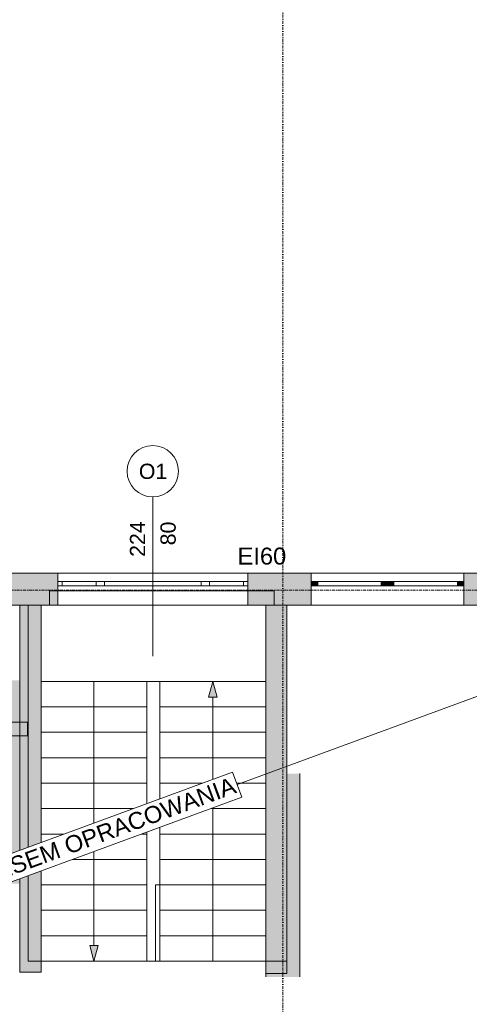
# Model space of a CAD drawing. Header units: centimetres. Extents: x -1589 to 108054, y -205274 to 31709.
# Tile 108 of 256: x 1608 to 2139, y 14698 to 15860. Entities that reach past the tile are written whole.
import ezdxf

# ---------------------------------------------------------------- set-up
doc = ezdxf.new("R2010")
doc.units = ezdxf.units.CM
doc.header["$LTSCALE"] = 0.01
doc.header["$MEASUREMENT"] = 0
doc.linetypes.add('Kropki i Kreski', pattern=[72, 36, -18, 0, -18])
for name, color, linetype in [('2_stropy.ISTN', 7, 'Continuous'), ('2_ściany wewnętrzne.ISTN', 7, 'Continuous'), ('2_ściany zewnętrzne.ISTN', 7, 'Continuous'), ('3_linie 2D .ISTN', 7, 'Continuous'), ('4_osie.ISTN', 7, 'Continuous'), ('5_opisy.K_IR', 7, 'Continuous')]:
    doc.layers.add(name, color=color, linetype=linetype)
doc.styles.add('GENERATED_STYLE_1', font='txt')

msp = doc.modelspace()

# ---------------------------------------------------------------- hatches: boundary and pattern name
at = {"layer": '2_ściany wewnętrzne.ISTN', "linetype": 'Continuous', "lineweight": 5}
for points in [[(1608.42299, 15168.99962), (1608.42299, 14736.18848), (1633.42299, 14736.18848), (1633.42299, 15168.99962)], [(1923.63417, 15168.99962), (1898.63417, 15168.99962), (1898.63417, 14734.5266), (1923.63417, 14734.5266)], [(1566.29707, 15030.91119), (1566.29707, 15014.91119), (1617.53822, 15014.91119), (1617.53822, 15030.91119)], [(1898.63417, 14970.28223), (1898.63417, 14730.41844), (1938.63417, 14730.41844), (1938.63417, 14970.28223)]]:
    msp.add_hatch(color=8, dxfattribs=at).paths.add_polyline_path(points)
at = {"layer": '2_ściany zewnętrzne.ISTN', "linetype": 'Continuous', "lineweight": 5}
for points in [[(1581.05232, 15168.99962), (1653.10256, 15168.99962), (1653.10256, 15206.99962), (1581.05232, 15206.99962)], [(1898.63417, 15206.99962), (1877.50256, 15206.99962), (1877.50256, 15168.99962), (1898.63417, 15168.99962)], [(1898.63417, 15206.99962), (1898.63417, 15168.99962), (1952.3586, 15168.99962), (1952.3586, 15206.99962)], [(2440.63417, 15206.99962), (2132.3586, 15206.99962), (2132.3586, 15168.99962), (2440.63417, 15168.99962)], [(1952.3586, 15191.99962), (1959.8586, 15191.99962), (1959.8586, 15196.99962), (1952.3586, 15196.99962)], [(2042.3586, 15196.99962), (2034.8586, 15196.99962), (2034.8586, 15191.99962), (2042.3586, 15191.99962)], [(2042.3586, 15191.99962), (2049.8586, 15191.99962), (2049.8586, 15196.99962), (2042.3586, 15196.99962)], [(2132.3586, 15196.99962), (2124.8586, 15196.99962), (2124.8586, 15191.99962), (2132.3586, 15191.99962)], [(1593.42299, 15080.47785), (1593.42299, 14840.61406), (1633.42299, 14840.61406), (1633.42299, 15080.47785)]]:
    msp.add_hatch(color=8, dxfattribs=at).paths.add_polyline_path(points)
at = {"layer": '3_linie 2D .ISTN', "linetype": 'Continuous', "lineweight": 5}
for points in [[(1836.12031, 15079.07766), (1831.12031, 15060.41741), (1841.12031, 15060.41741)], [(1695.93685, 14749.07766), (1700.93685, 14767.73791), (1690.93685, 14767.73791)]]:
    msp.add_hatch(color=8, dxfattribs=at).paths.add_polyline_path(points)

# ---------------------------------------------------------------- linework, layer by layer
at = {"layer": '2_stropy.ISTN', "color": 8, "linetype": 'Continuous', "lineweight": 5, "flags": 128}
for points in [[(856.63417, 12805.02832), (2440.63417, 12805.02832), (2440.63417, 14586.39763), (2440.63417, 15169.03949), (1908.63417, 15169.03949), (1908.63417, 15185.79977), (1643.42299, 15185.79977), (1643.42299, 15168.93091), (856.63417, 15168.93091)], [(856.64373, 15168.99962), (856.64373, 12804.88335), (2440.63417, 12804.89179), (2440.63417, 15168.99962), (1923.63417, 15168.99962), (1923.46266, 14748.89448), (1618.42299, 14748.89448), (1618.42299, 15168.99962)]]:
    msp.add_lwpolyline(points, close=True, dxfattribs=at)
at = {"layer": '2_ściany wewnętrzne.ISTN', "color": 8, "linetype": 'Continuous', "lineweight": 5}
for p, q in [((1633.42299, 14736.18848), (1608.42299, 14736.18848)), ((1633.42299, 14736.18848), (1608.42299, 14736.18848)), ((1923.63417, 14734.5266), (1898.63417, 14734.5266)), ((1923.63417, 14734.5266), (1898.63417, 14734.5266))]:
    msp.add_line(p, q, dxfattribs=at)
at = {"layer": '2_ściany wewnętrzne.ISTN', "color": 8, "linetype": 'Continuous', "lineweight": 5, "flags": 128}
for points in [[(1608.42299, 15168.99962), (1608.42299, 14736.18848)], [(1633.42299, 15168.99962), (1608.42299, 15168.99962)], [(1633.42299, 14736.18848), (1633.42299, 15168.99962)], [(1898.63417, 15168.99962), (1898.63417, 14734.5266)], [(1923.63417, 15168.99962), (1898.63417, 15168.99962)], [(1923.63417, 14734.5266), (1923.63417, 15168.99962)], [(1617.53822, 15030.91119), (1566.29707, 15030.91119)], [(1617.53822, 15014.91119), (1617.53822, 15030.91119)], [(1566.29707, 15014.91119), (1617.53822, 15014.91119)], [(1898.63417, 14970.28223), (1898.63417, 14730.41844)], [(1938.63417, 14730.41844), (1938.63417, 14970.28223)]]:
    msp.add_lwpolyline(points, dxfattribs=at)
at = {"layer": '2_ściany zewnętrzne.ISTN', "color": 8, "linetype": 'Continuous', "lineweight": 5}
for p, q in [((1765.30256, 15296.71842), (1765.30256, 15108.99962)), ((1765.30256, 15296.71842), (1765.30256, 15108.99962)), ((1877.50256, 15206.99962), (1653.10256, 15206.99962)), ((1653.10256, 15206.99962), (1653.10256, 15196.99962)), ((1877.50256, 15206.99962), (1653.10256, 15206.99962)), ((1653.10256, 15206.99962), (1653.10256, 15196.99962)), ((1877.50256, 15206.99962), (1877.50256, 15196.99962)), ((1877.50256, 15206.99962), (1877.50256, 15196.99962)), ((1952.3586, 15206.99962), (1952.3586, 15196.99962)), ((2132.3586, 15206.99962), (1952.3586, 15206.99962)), ((1952.3586, 15206.99962), (1952.3586, 15196.99962)), ((2132.3586, 15206.99962), (2132.3586, 15196.99962)), ((2132.3586, 15206.99962), (2132.3586, 15196.99962)), ((1653.30256, 15196.99962), (1653.10256, 15196.99962)), ((1653.10256, 15196.99962), (1653.10256, 15191.99962)), ((1653.10256, 15196.99962), (1653.10256, 15191.99962)), ((1653.30256, 15196.99962), (1653.10256, 15196.99962)), ((1653.10256, 15196.99962), (1653.10256, 15191.99962)), ((1653.10256, 15196.99962), (1653.10256, 15191.99962)), ((1658.30256, 15196.99962), (1653.30256, 15196.99962)), ((1653.30256, 15191.99962), (1653.30256, 15196.99962)), ((1658.30256, 15196.99962), (1653.30256, 15196.99962)), ((1653.30256, 15191.99962), (1653.30256, 15196.99962)), ((1658.30256, 15191.99962), (1658.30256, 15196.99962)), ((1698.30256, 15196.99962), (1658.30256, 15196.99962)), ((1658.30256, 15191.99962), (1658.30256, 15196.99962)), ((1698.30256, 15196.99962), (1658.30256, 15196.99962)), ((1703.30256, 15196.99962), (1698.30256, 15196.99962)), ((1698.30256, 15196.99962), (1698.30256, 15191.99962)), ((1703.30256, 15196.99962), (1698.30256, 15196.99962)), ((1698.30256, 15196.99962), (1698.30256, 15191.99962)), ((1708.30256, 15196.99962), (1703.30256, 15196.99962)), ((1708.30256, 15196.99962), (1703.30256, 15196.99962)), ((1708.30256, 15191.99962), (1708.30256, 15196.99962)), ((1822.30256, 15196.99962), (1708.30256, 15196.99962)), ((1708.30256, 15191.99962), (1708.30256, 15196.99962)), ((1822.30256, 15196.99962), (1708.30256, 15196.99962)), ((1827.30256, 15196.99962), (1822.30256, 15196.99962)), ((1822.30256, 15196.99962), (1822.30256, 15191.99962)), ((1827.30256, 15196.99962), (1822.30256, 15196.99962)), ((1822.30256, 15196.99962), (1822.30256, 15191.99962)), ((1832.30256, 15196.99962), (1827.30256, 15196.99962)), ((1832.30256, 15196.99962), (1827.30256, 15196.99962)), ((1832.30256, 15191.99962), (1832.30256, 15196.99962)), ((1872.30256, 15196.99962), (1832.30256, 15196.99962)), ((1832.30256, 15191.99962), (1832.30256, 15196.99962)), ((1872.30256, 15196.99962), (1832.30256, 15196.99962)), ((1877.30256, 15196.99962), (1872.30256, 15196.99962)), ((1872.30256, 15196.99962), (1872.30256, 15191.99962)), ((1877.30256, 15196.99962), (1872.30256, 15196.99962)), ((1872.30256, 15196.99962), (1872.30256, 15191.99962)), ((1877.50256, 15196.99962), (1877.30256, 15196.99962)), ((1877.30256, 15191.99962), (1877.30256, 15196.99962)), ((1877.50256, 15196.99962), (1877.30256, 15196.99962)), ((1877.30256, 15191.99962), (1877.30256, 15196.99962)), ((1877.50256, 15196.99962), (1877.50256, 15191.99962)), ((1877.50256, 15196.99962), (1877.50256, 15191.99962)), ((1877.50256, 15196.99962), (1877.50256, 15191.99962)), ((1877.50256, 15196.99962), (1877.50256, 15191.99962)), ((1952.3586, 15196.99962), (1952.3586, 15191.99962)), ((1959.8586, 15196.99962), (1952.3586, 15196.99962)), ((1952.3586, 15196.99962), (1952.3586, 15191.99962)), ((1952.3586, 15196.99962), (1952.3586, 15191.99962)), ((1959.8586, 15191.99962), (1959.8586, 15196.99962)), ((2034.8586, 15196.99962), (1959.8586, 15196.99962)), ((2042.3586, 15196.99962), (2034.8586, 15196.99962)), ((2034.8586, 15196.99962), (2034.8586, 15191.99962)), ((2049.8586, 15196.99962), (2042.3586, 15196.99962)), ((2049.8586, 15191.99962), (2049.8586, 15196.99962)), ((2124.8586, 15196.99962), (2049.8586, 15196.99962)), ((2132.3586, 15196.99962), (2124.8586, 15196.99962)), ((2124.8586, 15196.99962), (2124.8586, 15191.99962)), ((2132.3586, 15196.99962), (2132.3586, 15191.99962)), ((2132.3586, 15196.99962), (2132.3586, 15191.99962)), ((2132.3586, 15196.99962), (2132.3586, 15191.99962)), ((1653.10256, 15191.99962), (1653.30256, 15191.99962)), ((1653.10256, 15191.99962), (1653.10256, 15168.99962)), ((1653.10256, 15191.99962), (1653.30256, 15191.99962)), ((1653.10256, 15191.99962), (1653.10256, 15168.99962)), ((1653.30256, 15191.99962), (1658.30256, 15191.99962)), ((1653.30256, 15191.99962), (1658.30256, 15191.99962)), ((1658.30256, 15191.99962), (1698.30256, 15191.99962)), ((1658.30256, 15191.99962), (1698.30256, 15191.99962)), ((1698.30256, 15191.99962), (1703.30256, 15191.99962)), ((1698.30256, 15191.99962), (1703.30256, 15191.99962)), ((1703.30256, 15191.99962), (1708.30256, 15191.99962)), ((1703.30256, 15191.99962), (1708.30256, 15191.99962)), ((1708.30256, 15191.99962), (1822.30256, 15191.99962)), ((1708.30256, 15191.99962), (1822.30256, 15191.99962)), ((1822.30256, 15191.99962), (1827.30256, 15191.99962)), ((1822.30256, 15191.99962), (1827.30256, 15191.99962)), ((1827.30256, 15191.99962), (1832.30256, 15191.99962)), ((1827.30256, 15191.99962), (1832.30256, 15191.99962)), ((1832.30256, 15191.99962), (1872.30256, 15191.99962)), ((1832.30256, 15191.99962), (1872.30256, 15191.99962)), ((1872.30256, 15191.99962), (1877.30256, 15191.99962)), ((1872.30256, 15191.99962), (1877.30256, 15191.99962)), ((1877.30256, 15191.99962), (1877.50256, 15191.99962)), ((1877.30256, 15191.99962), (1877.50256, 15191.99962)), ((1877.50256, 15191.99962), (1877.50256, 15168.99962)), ((1877.50256, 15191.99962), (1877.50256, 15168.99962)), ((1952.3586, 15191.99962), (1952.3586, 15168.99962)), ((1952.3586, 15191.99962), (1959.8586, 15191.99962)), ((1952.3586, 15191.99962), (1952.3586, 15168.99962)), ((1959.8586, 15191.99962), (2034.8586, 15191.99962)), ((2034.8586, 15191.99962), (2042.3586, 15191.99962)), ((2042.3586, 15191.99962), (2049.8586, 15191.99962)), ((2049.8586, 15191.99962), (2124.8586, 15191.99962)), ((2124.8586, 15191.99962), (2132.3586, 15191.99962)), ((2132.3586, 15191.99962), (2132.3586, 15168.99962)), ((2132.3586, 15191.99962), (2132.3586, 15168.99962)), ((1877.50256, 15168.99962), (1653.10256, 15168.99962)), ((1877.50256, 15168.99962), (1653.10256, 15168.99962)), ((2132.3586, 15168.99962), (1952.3586, 15168.99962))]:
    msp.add_line(p, q, dxfattribs=at)
at = {"layer": '2_ściany zewnętrzne.ISTN', "color": 8, "linetype": 'Continuous', "lineweight": 5, "flags": 128}
for points in [[(1653.10256, 15206.99962), (1581.05232, 15206.99962)], [(1898.63417, 15206.99962), (1877.50256, 15206.99962)], [(1952.3586, 15206.99962), (1898.63417, 15206.99962)], [(2440.63417, 15206.99962), (2132.3586, 15206.99962)], [(1581.05232, 15168.99962), (1653.10256, 15168.99962)], [(1877.50256, 15168.99962), (1898.63417, 15168.99962)], [(1898.63417, 15168.99962), (1952.3586, 15168.99962)], [(2132.3586, 15168.99962), (2440.63417, 15168.99962)], [(1633.42299, 14840.61406), (1633.42299, 15080.47785)]]:
    msp.add_lwpolyline(points, dxfattribs=at)
at = {"layer": '2_ściany zewnętrzne.ISTN', "color": 8, "linetype": 'Continuous', "lineweight": 5}
for start, end in [(0, 180), (0, 180), (180, 0), (180, 0)]:
    msp.add_arc((1765.30256, 15326.99962), 30.2812, start, end, dxfattribs=at)
at = {"layer": '3_linie 2D .ISTN', "color": 8, "linetype": 'Continuous', "lineweight": 5}
for p, q in [((1898.63417, 15079.07766), (1633.42299, 15079.07766)), ((1695.93685, 14767.73791), (1695.93685, 15079.07766)), ((1758.45072, 15079.07766), (1758.45072, 14749.07766)), ((1773.60644, 14839.07766), (1773.60644, 15079.07766)), ((1836.12031, 15079.07766), (1831.12031, 15060.41741)), ((1836.12031, 15079.07766), (1841.12031, 15060.41741)), ((1841.12031, 15060.41741), (1831.12031, 15060.41741)), ((1836.12031, 14749.07766), (1836.12031, 15060.41741)), ((1758.45072, 15049.07766), (1633.42299, 15049.07766)), ((1773.60644, 15049.07766), (1898.63417, 15049.07766)), ((1758.45072, 15019.07766), (1633.42299, 15019.07766)), ((1773.60644, 15019.07766), (1898.63417, 15019.07766)), ((1758.45072, 14989.07766), (1633.42299, 14989.07766)), ((1773.60644, 14989.07766), (1898.63417, 14989.07766)), ((1758.45072, 14959.07766), (1633.42299, 14959.07766)), ((1773.60644, 14959.07766), (1898.63417, 14959.07766)), ((1758.45072, 14929.07766), (1633.42299, 14929.07766)), ((1773.60644, 14929.07766), (1898.63417, 14929.07766)), ((1758.45072, 14899.07766), (1633.42299, 14899.07766)), ((1773.60644, 14899.07766), (1898.63417, 14899.07766)), ((1758.45072, 14869.07766), (1633.42299, 14869.07766)), ((1773.60644, 14869.07766), (1898.63417, 14869.07766)), ((1758.45072, 14839.07766), (1633.42299, 14839.07766)), ((1783.60644, 14839.07766), (1768.45072, 14839.07766)), ((1768.45072, 14749.07766), (1768.45072, 14839.07766)), ((1773.60644, 14749.07766), (1773.60644, 14839.07766)), ((1773.60644, 14839.07766), (1898.63417, 14839.07766)), ((1758.45072, 14809.07766), (1633.42299, 14809.07766)), ((1773.60644, 14809.07766), (1898.63417, 14809.07766)), ((1758.45072, 14779.07766), (1633.42299, 14779.07766)), ((1773.60644, 14779.07766), (1898.63417, 14779.07766)), ((1695.93685, 14749.07766), (1690.93685, 14767.73791)), ((1690.93685, 14767.73791), (1700.93685, 14767.73791)), ((1695.93685, 14749.07766), (1700.93685, 14767.73791)), ((1758.45072, 14749.07766), (1633.42299, 14749.07766)), ((1758.45072, 14749.07766), (1773.60644, 14749.07766)), ((1898.63417, 14749.07766), (1773.60644, 14749.07766))]:
    msp.add_line(p, q, dxfattribs=at)
at = {"layer": '4_osie.ISTN', "color": 7, "linetype": 'Kropki i Kreski', "lineweight": 0, "ltscale": 10}
for p, q in [((1918.63417, 12292.49265), (1918.63417, 16012.50207)), ((3732.51489, 15186.94579), (-339.90098, 15186.94579))]:
    msp.add_line(p, q, dxfattribs=at)
at = {"layer": '5_opisy.K_IR', "color": 8, "linetype": 'Continuous', "lineweight": 5}
msp.add_lwpolyline([(2440.63417, 15168.99962), (856.63417, 14586.94579)], dxfattribs=at)

# ---------------------------------------------------------------- texts
at = {"layer": '2_ściany zewnętrzne.ISTN', "color": 8, "lineweight": 5, "attachment_point": 7, "style": 'GENERATED_STYLE_1'}
for s, insert, char_height in [('\\A1;{\\pql;\\pt10;\\fArial|b0|i0|c238|p38;O1}', (1748.8454, 15317.70347), 18), ('\\A1;{\\pql;\\pt10;\\fArial|b0|i0|c238|p38;O1}', (1748.8454, 15317.70347), 18), ('\\A1;{\\pql;\\pt10;\\fArial|b0|i0|c238|p38;EI60}', (1865.30256, 15216.6705), 20), ('\\A1;{\\pql;\\pt10;\\fArial|b0|i0|c238|p38;EI60}', (1865.30256, 15216.6705), 20)]:
    msp.add_mtext(s, dxfattribs=dict(at, insert=insert, char_height=char_height))
at = {"layer": '2_ściany zewnętrzne.ISTN', "color": 8, "lineweight": 5, "char_height": 18, "attachment_point": 7, "rotation": 90, "style": 'GENERATED_STYLE_1'}
for s, insert in [('\\A1;{\\pql;\\pt10;\\fArial|b0|i0|c238|p38;224}', (1756.30248, 15226.02121)), ('\\A1;{\\pql;\\pt10;\\fArial|b0|i0|c238|p38;224}', (1756.30248, 15226.02121)), ('\\A1;{\\pql;\\pt10;\\fArial|b0|i0|c238|p38;80}', (1792.59871, 15239.68074)), ('\\A1;{\\pql;\\pt10;\\fArial|b0|i0|c238|p38;80}', (1792.59871, 15239.68074))]:
    msp.add_mtext(s, dxfattribs=dict(at, insert=insert))

# ---------------------------------------------------------------- next in the draw order: wipeouts: each hides what was drawn before it
at = {"color": 8, "linetype": 'Continuous', "lineweight": 5, "ltscale": 8309.908617}
msp.add_wipeout([(1426.88963, 14813.2327), (1859.53856, 14972.2131), (1870.37872, 14942.71271), (1437.72979, 14783.73231)], dxfattribs=at).dxf.layer = '5_opisy.K_IR'

# ---------------------------------------------------------------- next in the draw order: linework, layer by layer
at = {"layer": '5_opisy.K_IR', "color": 8, "linetype": 'Continuous', "lineweight": 5, "flags": 128}
msp.add_lwpolyline([(1426.88963, 14813.2327), (1859.53856, 14972.2131), (1870.37872, 14942.71271), (1437.72979, 14783.73231)], close=True, dxfattribs=at)

# ---------------------------------------------------------------- next in the draw order: texts
at = {"layer": '5_opisy.K_IR', "color": 8, "linetype": 'Continuous', "lineweight": 5, "insert": (1435.47807, 14789.86013), "char_height": 20, "attachment_point": 7, "rotation": 20.17627111, "style": 'GENERATED_STYLE_1'}
msp.add_mtext('\\A1;{\\pql;\\fArial|b0|i0|c238|p38;POZA ZAKRESEM OPRACOWANIA}', dxfattribs=at)

doc.saveas('drawing.dxf')
